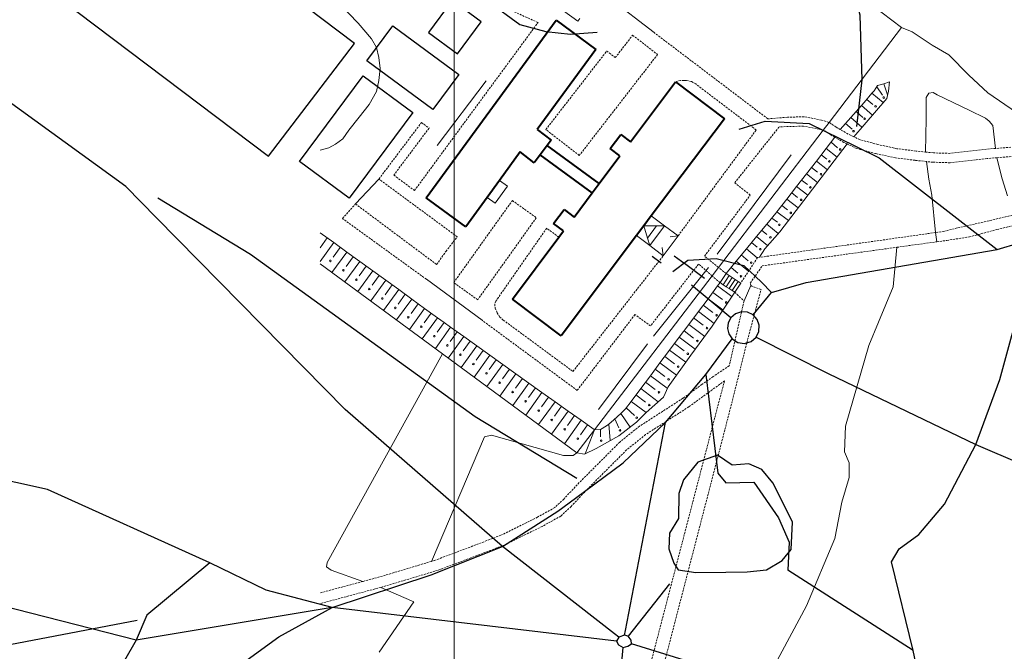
# Model space of a CAD drawing. Extents: x 13 to 4138, y -4831 to -1000.
# Tile 18 of 99: x 925 to 1171, y -2866 to -2708. Entities that reach past the tile are written whole.
import ezdxf

# ---------------------------------------------------------------- set-up
doc = ezdxf.new("R2010")
doc.units = 0
doc.header["$MEASUREMENT"] = 0
doc.linetypes.add('DASHED', pattern=[0.75, 0.5, -0.25])
for name, color, linetype in [('11', 7, 'CONTINUOUS'), ('24', 7, 'CONTINUOUS'), ('25', 7, 'CONTINUOUS'), ('37', 7, 'CONTINUOUS'), ('40', 7, 'CONTINUOUS'), ('6', 7, 'CONTINUOUS'), ('7', 7, 'CONTINUOUS'), ('ВОРКАУТ_ФИТНЕС', 1, 'CONTINUOUS'), ('границы команд_1', 10, 'CONTINUOUS'), ('ДЕТСКИЕ_ПЛОЩАДКИ', 6, 'CONTINUOUS'), ('ЛЕСТНИЦЫ', 6, 'CONTINUOUS'), ('ПЕШЕХОДНЫЕ_ДОРОЖКИ', 3, 'CONTINUOUS'), ('СПОРТИВНЫЕ_ПЛОЩАДКИ', 3, 'CONTINUOUS'), ('ТРОПЫ', 32, 'CONTINUOUS')]:
    doc.layers.add(name, color=color, linetype=linetype)

msp = doc.modelspace()

# ---------------------------------------------------------------- linework, layer by layer
at = {"layer": '11', "color": 253, "linetype": 'Continuous', "lineweight": 0}
for p, q in [((1076.25, -2657.36), (1145.12, -2709.84)), ((1145.12, -2709.84), (1127.02, -2733.53)), ((1127.02, -2733.53), (1125.52, -2735.51)), ((1125.52, -2735.51), (1099.39, -2769.72)), ((1030.52, -2791.28), (1000, -2768.81)), ((1099.39, -2769.72), (1097.81, -2771.8)), ((1097.81, -2771.8), (1068.44, -2810.24)), ((1064.06, -2815.98), (1030.52, -2791.28)), ((1068.44, -2810.24), (1064.06, -2815.98))]:
    msp.add_line(p, q, dxfattribs=at)
at = {"layer": '24', "color": 253, "linetype": 'Continuous', "lineweight": 0}
for p, q in [((1083.35, -2711.12), (1063.69, -2695.77)), ((1060.75, -2705.66), (1064.3, -2708.3)), ((1064.3, -2708.3), (1064.83, -2707.57)), ((1046.75, -2749.47), (1043.66, -2753.69)), ((1044.75, -2748), (1046.75, -2749.47)), ((1041.68, -2752.24), (1043.66, -2753.69)), ((1153.91, -2763.32), (1153.61, -2761.02)), ((1040.39, -2782.9), (1026.5, -2772.67)), ((1105.8, -2778.05), (1107.46, -2774.27))]:
    msp.add_line(p, q, dxfattribs=at)
at = {"layer": '24', "color": 253, "linetype": 'DASHED', "lineweight": 0}
for p, q in [((1054.37, -2708.61), (1032.4, -2698.72)), ((1023.53, -2750.54), (1054.37, -2708.61)), ((1073.65, -2717.38), (1077.99, -2711.78)), ((1077.99, -2711.78), (1084.21, -2716.6)), ((1111.72, -2732.64), (1083.35, -2711.12)), ((1056.33, -2735.32), (1071.52, -2715.73)), ((1071.52, -2715.73), (1073.65, -2717.38)), ((1084.21, -2716.6), (1064.67, -2741.79)), ((1089.92, -2723.04), (1088.68, -2723.44)), ((1090.84, -2723.04), (1089.92, -2723.04)), ((1091.45, -2723.04), (1090.84, -2723.04)), ((1092.67, -2723.34), (1091.45, -2723.04)), ((1093.73, -2723.95), (1092.67, -2723.34)), ((1108.84, -2735.41), (1093.73, -2723.95)), ((1116.61, -2732.24), (1111.72, -2732.64)), ((1120.83, -2732.13), (1116.61, -2732.24)), ((1125.14, -2732.95), (1120.83, -2732.13)), ((1127.02, -2733.53), (1125.14, -2732.95)), ((1014.65, -2747.67), (1025.29, -2733.55)), ((1027.16, -2734.96), (1018.38, -2746.68)), ((1025.29, -2733.55), (1027.16, -2734.96)), ((1064.67, -2741.79), (1056.33, -2735.32)), ((1089.36, -2761.81), (1108.84, -2735.41)), ((1103.47, -2748.61), (1114.55, -2734.64)), ((1120.64, -2734.47), (1114.55, -2734.64)), ((1124.58, -2735.21), (1120.64, -2734.47)), ((1125.52, -2735.51), (1124.58, -2735.21)), ((1128.77, -2734.7), (1127.02, -2733.53)), ((1129.83, -2735.32), (1128.77, -2734.7)), ((1131.81, -2736.46), (1129.83, -2735.32)), ((1126, -2735.66), (1125.52, -2735.51)), ((1127.54, -2736.69), (1126, -2735.66)), ((1128.48, -2737.23), (1127.54, -2736.69)), ((1130.72, -2738.53), (1128.48, -2737.23)), ((1133.17, -2737.11), (1131.81, -2736.46)), ((1134.74, -2737.87), (1133.17, -2737.11)), ((1139.19, -2739.04), (1134.74, -2737.87)), ((1131.53, -2738.91), (1130.72, -2738.53)), ((1133.93, -2740.07), (1131.53, -2738.91)), ((1138.64, -2741.31), (1133.93, -2740.07)), ((1143.96, -2740.09), (1139.19, -2739.04)), ((1148.76, -2740.68), (1143.96, -2740.09)), ((1166.28, -2740.21), (1157.15, -2741.26)), ((1168.58, -2740.03), (1166.28, -2740.21)), ((1172.37, -2739.74), (1168.58, -2740.03)), ((1143.57, -2742.39), (1138.64, -2741.31)), ((1148.49, -2742.99), (1143.57, -2742.39)), ((1151.13, -2740.93), (1148.76, -2740.68)), ((1153.09, -2741.14), (1151.13, -2740.93)), ((1157.15, -2741.26), (1153.09, -2741.14)), ((1166.51, -2742.53), (1157.26, -2743.6)), ((1168.86, -2742.35), (1166.51, -2742.53)), ((1172.46, -2742.07), (1168.86, -2742.35)), ((1151.35, -2743.3), (1148.49, -2742.99)), ((1152.93, -2743.47), (1151.35, -2743.3)), ((1157.26, -2743.6), (1152.93, -2743.47)), ((1034.2, -2762.08), (1014.65, -2747.67)), ((1018.38, -2746.68), (1023.53, -2750.54)), ((1107.36, -2751.67), (1103.47, -2748.61)), ((1095.93, -2766.91), (1107.36, -2751.67)), ((1005.53, -2757.51), (1008.8, -2753.88)), ((1008.8, -2753.88), (1029.05, -2768.99)), ((1033.32, -2773.51), (1047.96, -2753.04)), ((1047.96, -2753.04), (1053.94, -2757.32)), ((1026.5, -2772.67), (1005.53, -2757.51)), ((1053.94, -2757.32), (1039.31, -2777.79)), ((1172.79, -2756.72), (1159, -2759.87)), ((1168.93, -2760.27), (1189.77, -2755.23)), ((1056.53, -2759.94), (1044.48, -2777.2)), ((1059.57, -2762.18), (1056.53, -2759.94)), ((1159, -2759.87), (1155.66, -2760.73)), ((1031.39, -2765.71), (1034.2, -2762.08)), ((1153.61, -2761.02), (1109.69, -2767.2)), ((1155.66, -2760.73), (1153.61, -2761.02)), ((1156.44, -2762.97), (1162.04, -2762.11)), ((1162.04, -2762.11), (1168.93, -2760.27)), ((1110.36, -2769.32), (1143.9, -2764.7)), ((1143.9, -2764.7), (1153.91, -2763.32)), ((1153.91, -2763.32), (1156.44, -2762.97)), ((1029.05, -2768.99), (1031.39, -2765.71)), ((1063.09, -2795.68), (1085.58, -2766.85)), ((1099.39, -2769.72), (1095.93, -2766.91)), ((1109.14, -2767.28), (1104.96, -2773.66)), ((1109.69, -2767.2), (1109.14, -2767.28)), ((1094.43, -2768.89), (1082.45, -2784.32)), ((1097.81, -2771.8), (1094.43, -2768.89)), ((1101.3, -2771.26), (1099.39, -2769.72)), ((1107.35, -2773.63), (1110.36, -2769.32)), ((1099.81, -2773.52), (1097.81, -2771.8)), ((1039.31, -2777.79), (1033.32, -2773.51)), ((1107.46, -2774.27), (1107.35, -2773.63)), ((1110.04, -2775.24), (1107.46, -2774.27)), ((1044.48, -2777.2), (1043.87, -2778.12)), ((1103.47, -2775.93), (1105.8, -2778.05)), ((1106.5, -2788.46), (1110.04, -2775.24)), ((1043.87, -2778.12), (1043.57, -2778.88)), ((1043.57, -2778.88), (1043.67, -2779.87)), ((1105.8, -2778.05), (1102.1, -2794.24)), ((1043.67, -2779.87), (1044.17, -2781.02)), ((1044.17, -2781.02), (1044.79, -2782.09)), ((1044.79, -2782.09), (1045.7, -2782.85)), ((1078.56, -2781.49), (1064.15, -2800.4)), ((1082.45, -2784.32), (1078.56, -2781.49)), ((1064.15, -2800.4), (1040.39, -2782.9)), ((1045.7, -2782.85), (1063.09, -2795.68)), ((1102.53, -2804.35), (1106.5, -2788.46)), ((1102.1, -2794.24), (1098.08, -2796.98)), ((1095.28, -2798.92), (1090.55, -2802.37)), ((1100.95, -2798), (1092.01, -2804.5)), ((1098.08, -2796.98), (1095.28, -2798.92)), ((1100.95, -2798), (1099.2, -2804.47)), ((1090.55, -2802.37), (1079.7, -2809.34)), ((1099.2, -2804.47), (1078.68, -2883.2)), ((1092.01, -2804.5), (1081.22, -2811.44)), ((1081.81, -2884.17), (1102.53, -2804.35)), ((1079.7, -2809.34), (1074.75, -2813.33)), ((1081.22, -2811.44), (1076.49, -2815.25)), ((1074.75, -2813.33), (1064.67, -2823.42)), ((1076.49, -2815.25), (1066.53, -2825.22)), ((1064.67, -2823.42), (1060.8, -2827.51)), ((1066.53, -2825.22), (1062.63, -2829.34)), ((1060.8, -2827.51), (1058.54, -2829.66)), ((1058.54, -2829.66), (1054.23, -2832.03)), ((1062.63, -2829.34), (1060.08, -2831.77)), ((1054.23, -2832.03), (1045.11, -2836.54)), ((1060.08, -2831.77), (1055.43, -2834.33)), ((1055.43, -2834.33), (1046.15, -2838.91)), ((1045.11, -2836.54), (1036.71, -2839.77)), ((1036.71, -2839.77), (1028.47, -2842.86)), ((1046.15, -2838.91), (1037.63, -2842.19)), ((1027.76, -2843.08), (1014.8, -2846.96)), ((1028.47, -2842.86), (1027.76, -2843.08)), ((1037.63, -2842.19), (1029.29, -2845.32)), ((1029.29, -2845.32), (1015.51, -2849.45)), ((1010.68, -2848.06), (1000, -2850.93)), ((1014.8, -2846.96), (1010.68, -2848.06)), ((1015.13, -2849.55), (1000, -2853.61)), ((1015.51, -2849.45), (1015.13, -2849.55))]:
    msp.add_line(p, q, dxfattribs=at)
at = {"layer": '25', "color": 253, "linetype": 'Continuous', "lineweight": 0}
for p, q in [((1099.81, -2773.52), (1101.3, -2771.26)), ((1100.59, -2774.03), (1102.08, -2771.77)), ((1101.3, -2771.26), (1102.08, -2771.77)), ((1101.34, -2774.53), (1102.83, -2772.26)), ((1102.08, -2771.77), (1102.83, -2772.26)), ((1102.83, -2772.26), (1103.58, -2772.76)), ((1100.59, -2774.03), (1099.81, -2773.52)), ((1101.34, -2774.53), (1100.59, -2774.03)), ((1102.09, -2775.02), (1101.34, -2774.53)), ((1102.09, -2775.02), (1103.58, -2772.76)), ((1102.85, -2775.51), (1104.33, -2773.25)), ((1104.96, -2773.66), (1103.47, -2775.93)), ((1103.58, -2772.76), (1104.33, -2773.25)), ((1104.33, -2773.25), (1104.96, -2773.66)), ((1102.85, -2775.51), (1102.09, -2775.02)), ((1103.47, -2775.93), (1102.85, -2775.51))]:
    msp.add_line(p, q, dxfattribs=at)
at = {"layer": '37', "color": 253, "linetype": 'Continuous', "lineweight": 0}
for p, q in [((1138.25, -2725.66), (1139.13, -2724.33)), ((1138.9, -2724.68), (1140.37, -2726.77)), ((1139.13, -2724.33), (1140.66, -2723.87)), ((1140.66, -2723.87), (1142.1, -2723.44)), ((1140.66, -2723.87), (1141.63, -2726.68)), ((1142.1, -2723.44), (1141.87, -2725.71)), ((1141.41, -2727.54), (1135.77, -2734.11)), ((1135.81, -2728.57), (1137.73, -2726.28)), ((1136.45, -2727.81), (1137.95, -2729.08)), ((1137.73, -2726.28), (1138.25, -2725.66)), ((1137.73, -2726.28), (1140.5, -2728.61)), ((1141.87, -2725.71), (1141.41, -2727.54)), ((1132.49, -2732.32), (1135.14, -2729.33)), ((1135.14, -2729.33), (1135.81, -2728.57)), ((1135.14, -2729.33), (1137.83, -2731.71)), ((1129.83, -2735.32), (1132.49, -2732.32)), ((1132.49, -2732.32), (1135.22, -2734.74)), ((1133.81, -2730.83), (1135.46, -2732.28)), ((1131.16, -2733.82), (1132.76, -2735.23)), ((1135.77, -2734.11), (1133.17, -2737.11)), ((1126.3, -2740.04), (1128.48, -2737.23)), ((1131.53, -2738.91), (1120.68, -2753.02)), ((1123.84, -2743.19), (1126.3, -2740.04)), ((1126.3, -2740.04), (1129.03, -2742.17)), ((1127.55, -2738.43), (1129.15, -2739.85)), ((1125.07, -2741.61), (1126.43, -2742.68)), ((1121.38, -2746.35), (1123.84, -2743.19)), ((1122.61, -2744.77), (1124.13, -2745.95)), ((1123.84, -2743.19), (1126.59, -2745.34)), ((1118.92, -2749.5), (1121.38, -2746.35)), ((1121.38, -2746.35), (1124.15, -2748.51)), ((1116.46, -2752.65), (1118.92, -2749.5)), ((1118.92, -2749.5), (1121.71, -2751.68)), ((1120.15, -2747.92), (1121.62, -2749.07)), ((1114, -2755.81), (1116.46, -2752.65)), ((1116.46, -2752.65), (1119.28, -2754.86)), ((1117.69, -2751.08), (1119.18, -2752.24)), ((1120.68, -2753.02), (1114.73, -2760.81)), ((1115.23, -2754.23), (1116.66, -2755.35)), ((1111.47, -2758.9), (1113.72, -2756.16)), ((1112.77, -2757.39), (1114.11, -2758.43)), ((1113.72, -2756.16), (1114, -2755.81)), ((1114, -2755.81), (1116.86, -2758.03)), ((1108.92, -2761.99), (1111.47, -2758.9)), ((1111.47, -2758.9), (1114.33, -2761.26)), ((1000, -2761.09), (1003.39, -2763.54)), ((1001.77, -2762.36), (1000, -2764.81)), ((1106.38, -2765.08), (1108.92, -2761.99)), ((1108.92, -2761.99), (1111.66, -2764.25)), ((1110.19, -2760.45), (1111.47, -2761.5)), ((1114.73, -2760.81), (1110.95, -2765.05)), ((1003.39, -2763.54), (1000, -2768.22)), ((1005.01, -2764.71), (1003.25, -2767.14)), ((1003.39, -2763.54), (1006.63, -2765.88)), ((1107.65, -2763.54), (1109.03, -2764.67)), ((1006.63, -2765.88), (1002.94, -2770.98)), ((1008.25, -2767.05), (1006.49, -2769.49)), ((1006.63, -2765.88), (1009.87, -2768.23)), ((1103.84, -2768.17), (1106.38, -2765.08)), ((1105.11, -2766.62), (1106.85, -2768.05)), ((1106.38, -2765.08), (1109.11, -2767.33)), ((1110.95, -2765.05), (1109.69, -2767.2)), ((1009.87, -2768.23), (1006.16, -2773.35)), ((1011.49, -2769.4), (1009.73, -2771.83)), ((1009.87, -2768.23), (1013.11, -2770.57)), ((1101.3, -2771.26), (1103.84, -2768.17)), ((1102.57, -2769.71), (1104.28, -2771.12)), ((1103.84, -2768.17), (1106.9, -2770.69)), ((1013.11, -2770.57), (1009.38, -2775.72)), ((1014.73, -2771.74), (1012.97, -2774.18)), ((1013.11, -2770.57), (1016.35, -2772.92)), ((1016.35, -2772.92), (1012.61, -2778.09)), ((1017.97, -2774.09), (1016.21, -2776.52)), ((1016.35, -2772.92), (1019.59, -2775.26)), ((1096.8, -2777.54), (1099.2, -2774.34)), ((1099.2, -2774.34), (1099.81, -2773.52)), ((1099.2, -2774.34), (1102.76, -2777.01)), ((1019.59, -2775.26), (1015.83, -2780.46)), ((1021.21, -2776.43), (1019.45, -2778.87)), ((1019.59, -2775.26), (1022.83, -2777.61)), ((1103.47, -2775.93), (1097.84, -2784.42)), ((1098, -2775.94), (1100.4, -2777.74)), ((1022.83, -2777.61), (1019.05, -2782.84)), ((1024.45, -2778.78), (1022.69, -2781.21)), ((1022.83, -2777.61), (1026.07, -2779.95)), ((1094.4, -2780.74), (1096.8, -2777.54)), ((1095.6, -2779.14), (1098, -2780.94)), ((1096.8, -2777.54), (1100.54, -2780.34)), ((1026.07, -2779.95), (1022.27, -2785.21)), ((1027.69, -2781.12), (1025.93, -2783.55)), ((1026.07, -2779.95), (1029.31, -2782.3)), ((1092, -2783.94), (1094.4, -2780.74)), ((1094.4, -2780.74), (1098.33, -2783.68)), ((1029.31, -2782.3), (1025.49, -2787.58)), ((1032.56, -2784.63), (1028.74, -2789.98)), ((1030.93, -2783.47), (1029.19, -2785.91)), ((1029.31, -2782.3), (1030.96, -2783.49)), ((1030.96, -2783.49), (1032.56, -2784.63)), ((1032.56, -2784.63), (1035.82, -2786.95)), ((1089.61, -2787.14), (1092, -2783.94)), ((1092, -2783.94), (1095.98, -2786.92)), ((1097.84, -2784.42), (1092.5, -2791.6)), ((1093.2, -2782.34), (1095.6, -2784.14)), ((1035.82, -2786.95), (1031.97, -2792.35)), ((1034.19, -2785.79), (1032.44, -2788.24)), ((1035.82, -2786.95), (1039.07, -2789.28)), ((1090.81, -2785.54), (1093.2, -2787.34)), ((1039.07, -2789.28), (1035.19, -2794.72)), ((1037.44, -2788.12), (1035.7, -2790.56)), ((1039.07, -2789.28), (1042.33, -2791.6)), ((1087.21, -2790.34), (1089.61, -2787.14)), ((1088.41, -2788.74), (1090.81, -2790.54)), ((1089.61, -2787.14), (1093.59, -2790.13)), ((1042.33, -2791.6), (1038.41, -2797.09)), ((1040.7, -2790.44), (1038.96, -2792.88)), ((1042.33, -2791.6), (1045.58, -2793.93)), ((1084.81, -2793.55), (1087.21, -2790.34)), ((1086.01, -2791.95), (1088.41, -2793.74)), ((1092.5, -2791.6), (1086.87, -2799.5)), ((1087.21, -2790.34), (1091.24, -2793.37)), ((1045.58, -2793.93), (1041.63, -2799.47)), ((1043.96, -2792.76), (1042.21, -2795.21)), ((1045.58, -2793.93), (1048.84, -2796.25)), ((1082.41, -2796.75), (1084.81, -2793.55)), ((1084.81, -2793.55), (1088.92, -2796.63)), ((1048.84, -2796.25), (1044.85, -2801.84)), ((1047.21, -2795.09), (1045.47, -2797.53)), ((1048.84, -2796.25), (1052.1, -2798.57)), ((1080.01, -2799.95), (1082.41, -2796.75)), ((1082.41, -2796.75), (1086.6, -2799.88)), ((1083.61, -2795.15), (1086.01, -2796.95)), ((1052.1, -2798.57), (1048.07, -2804.21)), ((1050.47, -2797.41), (1048.72, -2799.85)), ((1052.1, -2798.57), (1055.35, -2800.9)), ((1081.21, -2798.35), (1083.61, -2800.15)), ((1055.35, -2800.9), (1051.29, -2806.58)), ((1053.72, -2799.74), (1051.98, -2802.18)), ((1055.35, -2800.9), (1058.61, -2803.22)), ((1077.61, -2803.15), (1080.01, -2799.95)), ((1078.81, -2801.55), (1081.21, -2803.35)), ((1080.01, -2799.95), (1084.39, -2803.23)), ((1086.87, -2799.5), (1085.65, -2802.1)), ((1058.61, -2803.22), (1054.52, -2808.95)), ((1056.98, -2802.06), (1055.24, -2804.5)), ((1058.61, -2803.22), (1061.86, -2805.55)), ((1076.23, -2804.99), (1077.61, -2803.15)), ((1077.61, -2803.15), (1081.34, -2805.95)), ((1085.65, -2802.1), (1081.38, -2805.92)), ((1061.86, -2805.55), (1057.74, -2811.33)), ((1060.23, -2804.38), (1058.49, -2806.83)), ((1063.49, -2806.71), (1061.75, -2809.15)), ((1061.86, -2805.55), (1065.12, -2807.87)), ((1073.33, -2807.74), (1075, -2806.16)), ((1075, -2806.16), (1076.23, -2804.99)), ((1075, -2806.16), (1077.36, -2809.56)), ((1076.41, -2804.75), (1078.42, -2806.68)), ((1081.38, -2805.92), (1078.93, -2808.36)), ((1065.12, -2807.87), (1060.96, -2813.7)), ((1066.75, -2809.03), (1065, -2811.47)), ((1065.12, -2807.87), (1068.37, -2810.19)), ((1071.5, -2809.27), (1072.03, -2808.83)), ((1072.03, -2808.83), (1073.33, -2807.74)), ((1072.03, -2808.83), (1072.38, -2812.93)), ((1073.55, -2807.54), (1074.55, -2809.72)), ((1078.93, -2808.36), (1074.51, -2811.72)), ((1068.44, -2810.24), (1066.16, -2816.2)), ((1068.37, -2810.19), (1068.44, -2810.24)), ((1068.44, -2810.24), (1069.98, -2810.19)), ((1069.98, -2810.19), (1069.95, -2811.98)), ((1069.98, -2810.19), (1071.5, -2809.27)), ((1074.51, -2811.72), (1068.88, -2814.91)), ((1065.98, -2816.29), (1064.06, -2815.98)), ((1068.88, -2814.91), (1065.98, -2816.29))]:
    msp.add_line(p, q, dxfattribs=at)
for centre in [(1140.66, -2727.33), (1138.62, -2729.53), (1135.9, -2732.62), (1133.13, -2735.72), (1129.79, -2740.28), (1127.1, -2743.26), (1125.01, -2746.46), (1122.35, -2749.76), (1120.04, -2752.85), (1117.48, -2756.11), (1114.61, -2759.1), (1112.39, -2762.22), (1109.88, -2765.16), (1002.54, -2768.09), (1107.58, -2768.52), (1005.78, -2770.44), (1105.02, -2771.93), (1009.02, -2772.78), (1012.26, -2775.13), (1015.5, -2777.47), (1018.74, -2779.82), (1101.34, -2778.46), (1021.98, -2782.16), (1098.94, -2781.66), (1025.22, -2784.51), (1028.49, -2786.87), (1096.54, -2784.87), (1031.74, -2789.19), (1094.14, -2788.07), (1035, -2791.51), (1091.75, -2791.27), (1038.25, -2793.84), (1089.35, -2794.47), (1041.51, -2796.16), (1044.77, -2798.49), (1086.95, -2797.67), (1048.02, -2800.81), (1084.55, -2800.87), (1051.28, -2803.13), (1082.15, -2804.07), (1054.53, -2805.46), (1057.79, -2807.78), (1079.02, -2807.22), (1061.04, -2810.11), (1074.85, -2810.38), (1064.3, -2812.43), (1070.13, -2812.97)]:
    msp.add_circle(centre, 0.2, dxfattribs=at)
at = {"layer": '40', "color": 253, "linetype": 'Continuous', "lineweight": 0}
for p, q in [((1009.45, -2708.75), (1004.87, -2704.01)), ((1012.8, -2712.72), (1009.45, -2708.75)), ((1147.73, -2710.9), (1145.12, -2709.84)), ((1152.77, -2714.26), (1147.73, -2710.9)), ((1014.03, -2714.86), (1012.8, -2712.72)), ((1014.64, -2717.3), (1014.03, -2714.86)), ((1156.89, -2716.7), (1152.77, -2714.26)), ((1014.94, -2720.05), (1014.64, -2717.3)), ((1161.89, -2721.71), (1156.89, -2716.7)), ((1014.64, -2723.11), (1014.94, -2720.05)), ((1014.03, -2725.86), (1014.64, -2723.11)), ((1029.19, -2739.31), (1041.46, -2723.17)), ((1166.62, -2726.14), (1161.89, -2721.71)), ((1012.2, -2729.06), (1014.03, -2725.86)), ((1151.29, -2727.29), (1151.9, -2726.22)), ((1151.29, -2732.64), (1151.29, -2727.29)), ((1151.9, -2726.22), (1152.97, -2726.07)), ((1152.97, -2726.07), (1154.04, -2726.68)), ((1154.04, -2726.68), (1161.97, -2730.5)), ((1173.8, -2731.03), (1166.62, -2726.14)), ((1009.75, -2732.27), (1012.2, -2729.06)), ((1161.97, -2730.5), (1166.09, -2732.48)), ((1007.16, -2735.48), (1009.75, -2732.27)), ((1151.13, -2740.93), (1151.29, -2732.64)), ((1166.09, -2732.48), (1167.01, -2733.25)), ((1005.63, -2737.62), (1007.16, -2735.48)), ((1167.01, -2733.25), (1167.92, -2734.32)), ((1167.92, -2734.32), (1168.58, -2740.03)), ((1003.8, -2738.99), (1005.63, -2737.62)), ((1000, -2740.47), (1002.13, -2739.91)), ((1002.13, -2739.91), (1003.8, -2738.99)), ((1099.06, -2766.4), (1117.59, -2741.6)), ((1168.86, -2742.35), (1170.21, -2747.61)), ((1151.9, -2747.73), (1151.35, -2743.3)), ((1008.8, -2753.88), (1014.65, -2747.67)), ((1152.67, -2751.7), (1151.9, -2747.73)), ((1170.21, -2747.61), (1171.58, -2751.88)), ((1153.61, -2761.02), (1152.67, -2751.7)), ((1143.04, -2774.57), (1143.9, -2764.7)), ((1083.18, -2786.87), (1096.89, -2769.77)), ((1139.38, -2783.42), (1143.04, -2774.57)), ((1136.94, -2789.23), (1139.38, -2783.42)), ((1069.46, -2805.18), (1081.73, -2788.8)), ((1131.15, -2809.32), (1136.94, -2789.23)), ((1001.74, -2843.33), (1030.52, -2791.28)), ((1040.97, -2811.98), (1042.75, -2811.62)), ((1042.75, -2811.62), (1060.74, -2816.68)), ((1130.85, -2815.73), (1131.15, -2809.32)), ((1027.76, -2843.08), (1040.97, -2811.98)), ((1063.12, -2816.68), (1064.06, -2815.98)), ((1132.07, -2818.48), (1130.85, -2815.73)), ((1060.74, -2816.68), (1063.12, -2816.68)), ((1132.07, -2822.15), (1132.07, -2818.48)), ((1130.24, -2828.26), (1132.07, -2822.15)), ((1128.42, -2837.38), (1130.24, -2828.26)), ((1121.4, -2854.19), (1128.42, -2837.38)), ((1001.53, -2844.43), (1001.74, -2843.33)), ((1002.77, -2845.29), (1001.53, -2844.43)), ((1010.68, -2848.06), (1002.77, -2845.29)), ((1023.41, -2853.15), (1015.13, -2849.55)), ((1014.73, -2865.74), (1023.41, -2853.15)), ((1113.47, -2868.85), (1121.4, -2854.19))]:
    msp.add_line(p, q, dxfattribs=at)
at = {"layer": '6', "color": 253, "linetype": 'Continuous', "lineweight": 40}
for p, q in [((1026.42, -2752.36), (1058.87, -2708.05)), ((1058.87, -2708.05), (1068.79, -2715.32)), ((1068.79, -2715.32), (1054.14, -2735.34)), ((1077.43, -2738.42), (1088.68, -2723.44)), ((1088.68, -2723.44), (1100.88, -2732.61)), ((1100.88, -2732.61), (1082.64, -2756.88)), ((1054.14, -2735.34), (1057.63, -2737.97)), ((1072.38, -2740.07), (1075, -2736.59)), ((1075, -2736.59), (1077.43, -2738.42)), ((1056.64, -2739.28), (1054.87, -2741.62)), ((1057.63, -2737.97), (1056.64, -2739.28)), ((1069.63, -2748.79), (1056.64, -2739.28)), ((1074.81, -2741.9), (1072.38, -2740.07)), ((1049.89, -2740.9), (1044.75, -2748)), ((1053.38, -2743.6), (1049.89, -2740.9)), ((1054.87, -2741.62), (1053.38, -2743.6)), ((1067.87, -2751.14), (1054.87, -2741.62)), ((1069.63, -2748.79), (1074.81, -2741.9)), ((1044.75, -2748), (1041.68, -2752.24)), ((1067.87, -2751.14), (1069.63, -2748.79)), ((1036.34, -2759.62), (1026.42, -2752.36)), ((1041.68, -2752.24), (1036.34, -2759.62)), ((1063.35, -2757.15), (1067.87, -2751.14)), ((1058.27, -2758.78), (1060.88, -2755.3)), ((1060.88, -2755.3), (1063.35, -2757.15)), ((1082.64, -2756.88), (1080.78, -2759.36)), ((1060.73, -2760.63), (1058.27, -2758.78)), ((1080.78, -2759.36), (1078.96, -2761.79)), ((1047.97, -2777.62), (1059.57, -2762.18)), ((1059.57, -2762.18), (1060.73, -2760.63)), ((1078.96, -2761.79), (1060.17, -2786.78)), ((1060.17, -2786.78), (1047.97, -2777.62))]:
    msp.add_line(p, q, dxfattribs=at)
at = {"layer": '7', "color": 253, "linetype": 'Continuous', "lineweight": 0}
for p, q in [((1082.64, -2756.88), (1085.94, -2759.36)), ((1081.71, -2762.44), (1080.78, -2759.36)), ((1080.78, -2759.36), (1083.98, -2759.36)), ((1081.71, -2762.44), (1083.98, -2759.36)), ((1085.94, -2759.36), (1082.25, -2764.27)), ((1083.98, -2759.36), (1085.94, -2759.36)), ((1085.94, -2759.36), (1089.36, -2761.81)), ((1078.96, -2761.79), (1082.25, -2764.27)), ((1082.25, -2764.27), (1081.71, -2762.44)), ((1089.36, -2761.81), (1085.58, -2766.85)), ((1089.36, -2761.81), (1087.36, -2762.12)), ((1082.25, -2764.27), (1085.58, -2766.85)), ((1085.58, -2766.85), (1085.35, -2764.79))]:
    msp.add_line(p, q, dxfattribs=at)
at = {"layer": 'ВОРКАУТ_ФИТНЕС'}
msp.add_lwpolyline([(1034.27, -2716.44), (1040.2, -2708.44), (1032.94, -2703.09), (1027.01, -2711.1)], close=True, dxfattribs=at)
at = {"layer": 'границы команд_1', "color": 251, "lineweight": 0}
msp.add_lwpolyline([(1033.44, -1863.26), (3102.46, -1863.26), (3102.46, -4710.9), (1033.44, -4710.9)], close=True, dxfattribs=at)
at = {"layer": 'ДЕТСКИЕ_ПЛОЩАДКИ'}
for points in [[(1011.66, -2718.2), (1018.16, -2709.42), (1034.63, -2721.55), (1028.14, -2730.34)], [(1099.21, -2816.55), (1094.23, -2818.33), (1090.66, -2822.7), (1089.51, -2826.15), (1089.46, -2832.41), (1087.2, -2836.04), (1086.98, -2839.96), (1088.25, -2843.52), (1089.36, -2845.21), (1093.76, -2845.88), (1101.22, -2845.8), (1106.59, -2845.7), (1111.39, -2845.17), (1115.33, -2842.87), (1117.52, -2840.13), (1117.89, -2833.29), (1115.1, -2827.52), (1112.94, -2823.49), (1110.21, -2820.18), (1107.02, -2818.77), (1102.85, -2819.05)]]:
    msp.add_lwpolyline(points, close=True, dxfattribs=at)
at = {"layer": 'ЛЕСТНИЦЫ'}
msp.add_lwpolyline([(1095.94, -2772.45), (1091.23, -2769.02), (1090.21, -2768.28), (1088.34, -2766.92)], dxfattribs=at)
at = {"layer": 'ПЕШЕХОДНЫЕ_ДОРОЖКИ'}
for points in [[(904.88, -2629.58), (915.76, -2637.88), (925.51, -2641.43), (936.79, -2644.72), (950.74, -2649.76), (965.77, -2656.87), (971.31, -2659.48), (992.1, -2670.5), (1009.49, -2681), (1016.79, -2685.41), (1027.49, -2692.88), (1031.31, -2695.56), (1033.14, -2696.96), (1042.06, -2703.45), (1049.83, -2709.11), (1056.3, -2710.84), (1062.45, -2711.54), (1069.17, -2711.05)], [(1074.5, -2861.97), (1073.43, -2861.14), (1045.47, -2839.39), (1006.21, -2805.18), (959.17, -2757.33), (951.46, -2749.49), (910.19, -2719.63), (900.49, -2714.7), (880.87, -2715.16)], [(1104.6, -2735.22), (1111.03, -2733.2), (1122.06, -2733.79), (1133.59, -2739.46), (1139.54, -2742.38), (1168.98, -2765.28), (1185.74, -2760.23), (1208.13, -2752.38), (1222.01, -2758.27)], [(1152.58, -2886.87), (1148.04, -2865.28), (1142.62, -2843.2), (1144.55, -2839.93), (1149.42, -2836.38), (1155.83, -2828.83), (1163.62, -2813.88), (1169.62, -2797.68), (1172.68, -2786.69), (1173.57, -2783.5), (1185.74, -2760.23)], [(1085.1, -2768.63), (1082.86, -2766.96)], [(1108.07, -2781.55), (1112.63, -2776), (1121.29, -2773.47), (1168.98, -2765.28)], [(1088, -2770.73), (1091.8, -2767.92), (1098.82, -2767.48), (1105.73, -2769.24), (1110.19, -2773.36), (1112.63, -2776)], [(1002.98, -2854.59), (986.48, -2850.23), (972.44, -2843.46), (931.91, -2825.16), (908.17, -2819.86), (878.33, -2809.19), (849.27, -2802.9), (810.96, -2779.36), (799.7, -2772.06), (797.09, -2770.37)], [(1102.51, -2782.28), (1092.7, -2774.16)], [(1108.84, -2787.11), (1109.51, -2785.72), (1109.61, -2784.17), (1109.1, -2782.7), (1108.07, -2781.55), (1106.68, -2780.87), (1105.14, -2780.78), (1103.68, -2781.27), (1102.51, -2782.28), (1101.86, -2783.54), (1101.69, -2784.95), (1102.03, -2786.33), (1102.83, -2787.5), (1104.25, -2788.43), (1105.93, -2788.67), (1107.55, -2788.2), (1108.84, -2787.11)], [(978.08, -2870.31), (989.65, -2861.9), (1002.98, -2854.59), (1027.66, -2846.39), (1045.47, -2839.39), (1059.28, -2830.58), (1063.71, -2827.29), (1075.61, -2818.47), (1086.16, -2808.39), (1096.28, -2796.42), (1102.83, -2787.5)], [(1108.84, -2787.11), (1126.78, -2796.2), (1163.62, -2813.88), (1198.1, -2828.62), (1267.74, -2861.25), (1267.27, -2861.88)], [(1096.28, -2796.42), (1099.28, -2821.05), (1101.21, -2823.45), (1108.23, -2823.33), (1114.39, -2832.24), (1117.03, -2838.24), (1116.75, -2845.24)], [(1075.99, -2861.5), (1076.2, -2860.34), (1086.16, -2808.39)], [(1073.93, -2862.98), (1002.98, -2854.59), (954.02, -2862.72), (912.62, -2852.15), (896.95, -2842.77), (868.65, -2844.35)], [(972.44, -2843.46), (956.75, -2856.47), (954.02, -2862.72), (943.37, -2881.31)], [(1148.04, -2865.28), (1116.75, -2845.24)], [(1087.18, -2848.65), (1076.83, -2861.72)], [(1074.48, -2863.93), (1075.62, -2864.55), (1076.8, -2864.26), (1077.71, -2863.61), (1077.63, -2862.76), (1076.83, -2861.72), (1075.99, -2861.5), (1074.5, -2861.97), (1073.93, -2862.98), (1074.48, -2863.93)], [(1073.79, -2884.79), (1075.62, -2864.55)], [(1248.72, -2951.99), (1216.86, -2923.37), (1202.84, -2906.85), (1187.58, -2894.99), (1152.58, -2886.87), (1077.71, -2863.61)]]:
    msp.add_lwpolyline(points, dxfattribs=at)
at = {"layer": 'СПОРТИВНЫЕ_ПЛОЩАДКИ'}
for points in [[(935.16, -2702.7), (987.12, -2742), (1008.53, -2713.83), (956.55, -2674.53)], [(994.84, -2743.33), (1010.71, -2721.89), (1023.1, -2731.03), (1007.24, -2752.46)]]:
    msp.add_lwpolyline(points, close=True, dxfattribs=at)
at = {"layer": 'ТРОПЫ'}
for points in [[(1133.91, -2734.56), (1135.27, -2722.89), (1134.75, -2706.8), (1129.12, -2685.08), (1122.62, -2669.37)], [(1064.03, -2822.39), (1038.7, -2806.97), (982.62, -2766.52), (959.48, -2752.43)], [(954.33, -2857.82), (918.94, -2864.6)]]:
    msp.add_lwpolyline(points, dxfattribs=at)

doc.saveas('drawing.dxf')
